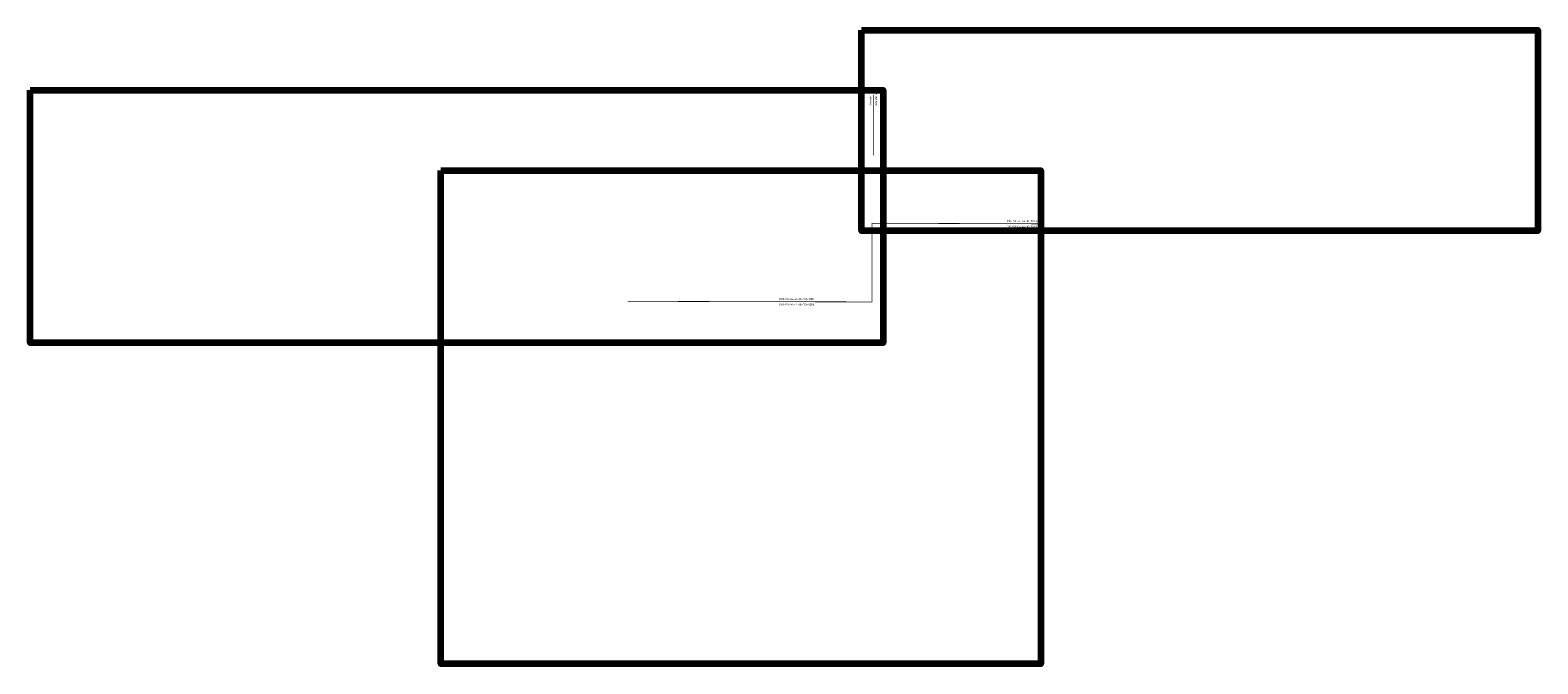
# Model space of a CAD drawing. Header units: metres. Extents: x 240144 to 241159, y 583529 to 583955.
import ezdxf

# ---------------------------------------------------------------- set-up
doc = ezdxf.new("R2010")
doc.units = ezdxf.units.M
doc.linetypes.add('HIDDEN', pattern=[0.375, 0.25, -0.125])
doc.layers.add('X-XX-AL-REFERENTIE-KADER', color=7, linetype='Continuous', lineweight=106)
doc.layers.add('X-XX-AL-TEKENBLAD_SCHEIDINGSLIJN-G', color=7, linetype='HIDDEN', lineweight=25)
doc.styles.add('NLCS-ISO', font='NLCS-ISO.ttf')

# ---------------------------------------------------------------- blocks, each defined once
blk = doc.blocks.new('*U10')
at = {"style": 'NLCS-ISO'}
for tag, p in [('OMSCHRIJVING1_001', (-1.4, 2)), ('OMSCHRIJVING2_001', (2.3, -4.5))]:
    blk.add_attdef(tag, p, '', height=2.5, rotation=29.7975, dxfattribs=at)

msp = doc.modelspace()

# ---------------------------------------------------------------- linework, layer by layer
at = {"layer": 'X-XX-AL-REFERENTIE-KADER'}
for points in [[(240703.4, 583955.4), (241158.6, 583955.4), (241158.6, 583820.3), (240703.4, 583820.3)], [(240143.6, 583915), (240717.9, 583915), (240717.9, 583744.9), (240143.6, 583744.9)], [(240420, 583861), (240824, 583861), (240824, 583528.7), (240420, 583528.7)]]:
    msp.add_lwpolyline(points, close=True, dxfattribs=at)
at = {"layer": 'X-XX-AL-TEKENBLAD_SCHEIDINGSLIJN-G', "ltscale": 20, "const_width": 0.5, "flags": 128}
for points in [[(240711.2, 583871.2), (240711.2, 583912)], [(240545.8, 583772.8), (240710.3, 583772.4), (240710.3, 583825.4), (240821.9, 583825)]]:
    msp.add_lwpolyline(points, dxfattribs=at)

# ---------------------------------------------------------------- block references
at = {"layer": 'X-XX-AL-TEKENBLAD_SCHEIDINGSLIJN-G', "ltscale": 20, "xscale": 0.5, "yscale": 0.5, "zscale": 0.5}
for p, rotation, values in [((240711.2, 583904.8), 60.20249193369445, {'OMSCHRIJVING1_001': 'Situatie 1', 'OMSCHRIJVING2_001': 'Situatie 2'}), ((240801.4, 583825), 330.2024919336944, {'OMSCHRIJVING1_001': 'P09-58-04-44-18-T01-01R0', 'OMSCHRIJVING2_001': 'P09-58-04-44-18-T01-02R0'}), ((240648.2, 583772.5), 330.2024919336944, {'OMSCHRIJVING1_001': 'P09-58-04-44-18-T01-01R0', 'OMSCHRIJVING2_001': 'P09-58-04-44-18-T01-02R0'})]:
    msp.add_blockref('*U10', p, dxfattribs=dict(at, rotation=rotation)).add_auto_attribs(values)

doc.saveas('drawing.dxf')
